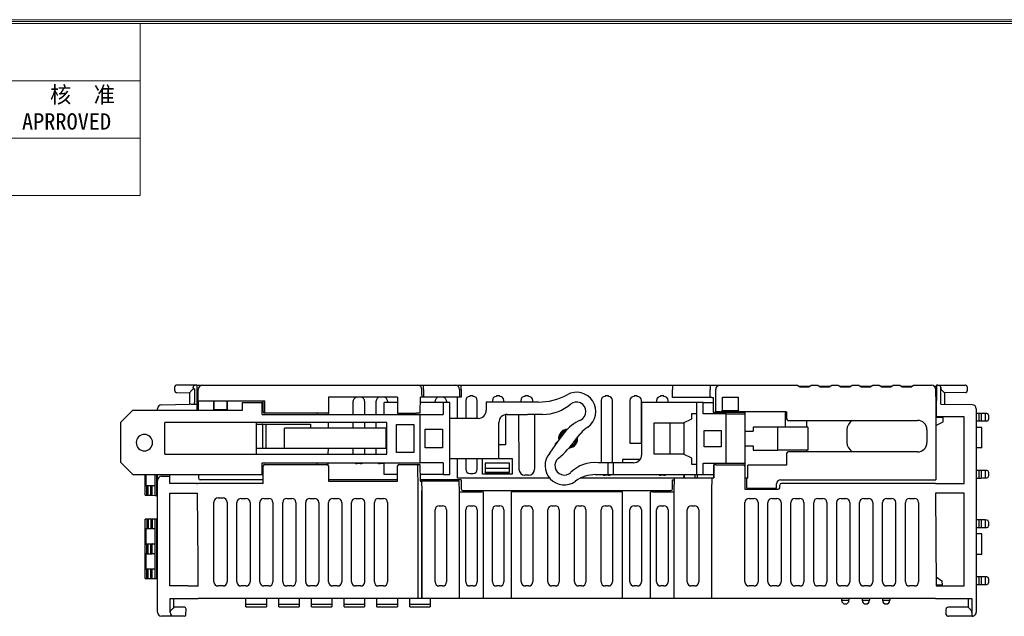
# Model space of a CAD drawing. Header units: millimetres. Extents: x 0 to 427, y 0 to 299.
# Tile 32 of 38: x 90 to 210, y 222 to 295. Entities that reach past the tile are written whole.
import ezdxf
from ezdxf.enums import TextEntityAlignment as Align

# ---------------------------------------------------------------- set-up
doc = ezdxf.new("R2010")
doc.units = ezdxf.units.MM
doc.header["$MEASUREMENT"] = 0
doc.layers.add('Layer0000', color=7, linetype='Continuous', lineweight=25)
doc.layers.add('细实线层', color=7, linetype='Continuous', lineweight=18)
doc.styles.add('鸿蒙CAD', font='txt')

# ---------------------------------------------------------------- blocks, each defined once
blk = doc.blocks.new('Plastic_A3')
at = {"layer": '细实线层'}
for p, q in [((229.71, 629.56), (648.26, 629.56)), ((229.93, 629.33), (648.03, 629.33)), ((230.16, 629.11), (647.81, 629.11)), ((330.16, 608.11), (330.16, 629.11)), ((230.16, 622.11), (330.16, 622.11)), ((230.16, 615.11), (330.16, 615.11)), ((230.16, 608.11), (330.16, 608.11))]:
    blk.add_line(p, q, dxfattribs=at)
at = {"layer": '细实线层', "style": '鸿蒙CAD'}
blk.add_text('APRROVED', height=2, dxfattribs=at).set_placement((315.73, 616.14))
at = {"layer": '细实线层', "insert": (319.16, 619.18), "char_height": 2, "width": 11.9152, "attachment_point": 7, "style": '鸿蒙CAD'}
blk.add_mtext('核  准', dxfattribs=at)
at = {"layer": '细实线层', "style": '鸿蒙CAD'}
for tag, p in [('V1.0', (231.67, 610.16)), ('XXXN', (538.26, 343))]:
    blk.add_attdef(tag, p, '', height=2.5, dxfattribs=at)
for tag, height, p in [('XXXE', 2.5, (540.24, 365.07)), ('XXXC', 2.5, (573.27, 365.07)), ('XXXA', 2, (624.03, 365.07)), ('XXXG', 2.5, (497.76, 358.07)), ('mm', 2.5, (540.24, 358.07)), ('XXXD', 2.5, (573.27, 358.07)), ('XXXB', 2.5, (624.03, 358.07)), ('XXXK', 2, (514.01, 357.04)), ('XXXM', 2.5, (501.13, 341.19))]:
    blk.add_attdef(tag, text='', height=height, dxfattribs=at).set_placement(p, align=Align.CENTER)
blk.add_attdef('XXXJ', text='', height=2.5, dxfattribs=at).set_placement((503.31, 352.09), align=Align.MIDDLE_RIGHT)

msp = doc.modelspace()

# ---------------------------------------------------------------- linework, layer by layer
for p, q in [((186.23, 245.38), (186.23, 242.58)), ((178.78, 237.93), (178.78, 239.13))]:
    msp.add_line(p, q)
at = {"layer": 'Layer0000', "color": 7, "linetype": 'Continuous', "lineweight": 25}
for p, q in [((108.92, 249.81), (108.92, 250.28)), ((109.17, 250.48), (109.12, 250.48)), ((111.46, 250.48), (109.17, 250.48)), ((111.17, 250.21), (111.17, 250.28)), ((111.62, 250.48), (111.46, 250.48)), ((111.62, 250.48), (111.63, 248.38)), ((111.62, 250.48), (112.29, 250.48)), ((112.29, 250.48), (138.17, 250.48)), ((138.17, 250.48), (138.62, 250.48)), ((138.62, 250.48), (139.32, 250.48)), ((139.32, 250.48), (143.22, 250.48)), ((139.32, 249.98), (139.32, 250.48)), ((143.22, 250.48), (143.72, 250.48)), ((143.23, 250.48), (143.22, 250.48)), ((143.72, 250.48), (143.92, 250.48)), ((143.92, 250.48), (169.72, 250.48)), ((143.92, 249.98), (143.92, 250.48)), ((169.72, 250.48), (170.42, 250.48)), ((169.72, 250.48), (169.72, 249.98)), ((170.42, 250.48), (174.32, 250.48)), ((174.32, 250.48), (175.02, 250.48)), ((174.32, 250.48), (174.32, 249.98)), ((175.02, 250.48), (175.05, 250.48)), ((175.05, 250.48), (175.47, 250.48)), ((175.47, 250.48), (184.97, 250.48)), ((184.97, 250.48), (185.27, 250.28)), ((186.44, 250.33), (185.19, 250.33)), ((185.27, 250.28), (186.37, 250.28)), ((186.37, 250.28), (186.67, 250.48)), ((186.67, 250.48), (187.47, 250.48)), ((187.47, 250.48), (187.77, 250.28)), ((188.94, 250.33), (187.69, 250.33)), ((187.77, 250.28), (188.87, 250.28)), ((188.87, 250.28), (189.17, 250.48)), ((189.17, 250.48), (189.97, 250.48)), ((189.97, 250.48), (190.27, 250.28)), ((191.44, 250.33), (190.19, 250.33)), ((190.27, 250.28), (191.37, 250.28)), ((191.37, 250.28), (191.67, 250.48)), ((191.67, 250.48), (192.47, 250.48)), ((192.47, 250.48), (192.77, 250.28)), ((193.94, 250.33), (192.69, 250.33)), ((192.77, 250.28), (193.87, 250.28)), ((193.87, 250.28), (194.17, 250.48)), ((194.17, 250.48), (194.97, 250.48)), ((194.97, 250.48), (195.27, 250.28)), ((196.44, 250.33), (195.19, 250.33)), ((195.27, 250.28), (196.37, 250.28)), ((196.37, 250.28), (196.67, 250.48)), ((196.67, 250.48), (197.47, 250.48)), ((197.47, 250.48), (197.77, 250.28)), ((198.94, 250.33), (197.69, 250.33)), ((197.77, 250.28), (198.87, 250.28)), ((198.87, 250.28), (199.17, 250.48)), ((199.17, 250.48), (201.37, 250.48)), ((201.95, 250.33), (201.73, 250.33)), ((201.95, 250.48), (201.92, 246.72)), ((202.1, 250.48), (201.95, 250.48)), ((202.1, 250.48), (205.47, 250.48)), ((202.47, 250.2), (202.47, 250.28)), ((202.47, 248.18), (202.47, 250.2)), ((205.52, 250.48), (205.47, 250.48)), ((205.72, 250.28), (205.72, 249.82)), ((109.12, 249.61), (109.17, 249.6)), ((109.17, 249.6), (110.72, 249.58)), ((110.72, 249.58), (111.05, 249.91)), ((110.72, 249.58), (110.72, 248.38)), ((111.05, 249.91), (111.13, 249.98)), ((111.34, 250.04), (111.34, 248.38)), ((111.78, 249.33), (111.79, 249.98)), ((111.78, 248.53), (111.78, 249.33)), ((127.72, 249.03), (127.71, 247.08)), ((136.12, 249.03), (127.72, 249.03)), ((136.12, 249.03), (136.13, 247.08)), ((138.92, 247.08), (138.93, 249.03)), ((139.11, 249.03), (138.93, 249.03)), ((139.12, 249.33), (139.11, 249.98)), ((139.12, 249.33), (139.11, 249.03)), ((139.12, 249.03), (139.11, 249.03)), ((139.32, 249.03), (139.12, 249.03)), ((139.32, 249.98), (139.32, 249.33)), ((139.32, 249.33), (139.32, 249.03)), ((143.41, 249.03), (139.32, 249.03)), ((143.52, 249.03), (143.41, 249.03)), ((143.47, 246.43), (143.47, 249.03)), ((143.72, 249.03), (143.52, 249.03)), ((143.72, 249.98), (143.72, 249.03)), ((143.92, 249.03), (143.72, 249.03)), ((143.92, 249.98), (143.92, 249.03)), ((144.97, 249.18), (144.97, 249.13)), ((145.37, 249.18), (144.97, 249.18)), ((145.37, 249.13), (145.37, 249.18)), ((148.22, 249.18), (148.22, 249.13)), ((148.62, 249.18), (148.22, 249.18)), ((148.62, 249.13), (148.62, 249.18)), ((151.69, 249.18), (151.69, 249.13)), ((152.14, 249.18), (151.69, 249.18)), ((152.14, 249.13), (152.14, 249.18)), ((161.49, 249.18), (161.49, 249.13)), ((161.89, 249.18), (161.49, 249.18)), ((161.89, 249.13), (161.89, 249.18)), ((165.02, 249.18), (165.02, 249.13)), ((165.42, 249.18), (165.02, 249.18)), ((165.42, 249.13), (165.42, 249.18)), ((168.27, 249.18), (168.27, 249.13)), ((168.67, 249.18), (168.27, 249.18)), ((168.67, 249.13), (168.67, 249.18)), ((169.72, 248.98), (169.72, 249.98)), ((169.92, 248.98), (169.72, 248.98)), ((170.12, 248.99), (169.92, 248.98)), ((172.17, 248.99), (170.12, 248.99)), ((174.32, 249), (172.17, 248.99)), ((174.32, 249), (174.32, 249.98)), ((174.52, 249), (174.32, 249)), ((174.52, 249), (174.55, 249)), ((174.55, 249), (174.69, 249)), ((174.69, 249), (174.69, 247.21)), ((175, 247.25), (175, 249.98)), ((175.82, 249.03), (177.77, 249.03)), ((175.82, 248.25), (175.82, 249.03)), ((177.77, 248.25), (177.77, 249.03)), ((201.88, 249.18), (201.86, 238.95)), ((201.88, 249.18), (201.87, 249.98)), ((201.88, 249.1), (201.88, 249.18)), ((202.5, 249.99), (202.59, 249.91)), ((202.59, 249.91), (202.92, 249.58)), ((205.52, 249.62), (202.92, 249.58)), ((202.92, 249.58), (202.92, 248.18)), ((205.47, 249.62), (205.52, 249.62)), ((107.31, 248.11), (110.72, 248.17)), ((110.72, 248.38), (110.71, 248.17)), ((110.92, 248.18), (111.34, 248.18)), ((111.34, 248.18), (111.34, 248.38)), ((111.34, 248.18), (111.64, 248.18)), ((111.63, 248.38), (111.64, 248.18)), ((111.63, 248.18), (111.63, 247.43)), ((113.63, 248.53), (111.78, 248.53)), ((111.78, 248.53), (111.79, 247.43)), ((115.41, 248.53), (113.63, 248.53)), ((113.71, 247.43), (113.71, 248.53)), ((113.72, 248.53), (113.72, 247.43)), ((115.32, 247.43), (115.32, 248.53)), ((115.33, 248.53), (115.33, 247.43)), ((119.92, 248.53), (115.41, 248.53)), ((117.22, 247.43), (117.22, 248.38)), ((117.22, 248.38), (119.62, 248.38)), ((119.62, 248.38), (119.72, 248.38)), ((119.62, 246.93), (119.62, 248.38)), ((119.72, 247.28), (119.72, 248.53)), ((119.92, 247.08), (119.92, 248.53)), ((130.72, 246.93), (130.72, 248.53)), ((132.12, 248.53), (132.12, 246.93)), ((133.52, 246.93), (133.52, 248.53)), ((134.52, 246.93), (134.52, 248.38)), ((136.13, 248.38), (134.52, 248.38)), ((134.92, 248.53), (134.92, 248.38)), ((141.72, 248.38), (138.93, 248.38)), ((140.72, 248.38), (140.72, 248.53)), ((142.52, 248.38), (141.72, 248.38)), ((141.72, 248.38), (141.72, 246.93)), ((142.12, 248.53), (142.12, 248.38)), ((142.52, 239.58), (142.52, 248.38)), ((144.47, 248.63), (144.47, 246.43)), ((145.87, 246.43), (145.87, 248.63)), ((152.02, 248.43), (146.97, 248.43)), ((146.97, 248.43), (146.97, 247.43)), ((147.72, 248.63), (147.72, 248.43)), ((149.12, 248.43), (149.12, 248.63)), ((151.19, 248.63), (151.19, 248.43)), ((152.62, 248.43), (152.02, 248.43)), ((153.34, 248.43), (152.62, 248.43)), ((152.64, 248.43), (152.64, 248.63)), ((160.99, 248.63), (160.99, 241.03)), ((162.39, 241.03), (162.39, 248.63)), ((164.52, 248.63), (164.52, 243.43)), ((165.92, 243.43), (165.92, 248.63)), ((165.97, 242.03), (165.97, 248.38)), ((172.67, 248.38), (165.97, 248.38)), ((167.77, 248.63), (167.77, 248.38)), ((169.17, 248.38), (169.17, 248.63)), ((172.67, 239.58), (172.67, 248.38)), ((173.47, 248.38), (172.67, 248.38)), ((173.47, 246.98), (173.47, 248.38)), ((173.47, 248.38), (174.69, 248.38)), ((175.82, 247.42), (175.82, 248.25)), ((177.77, 247.42), (177.77, 248.25)), ((202.47, 248.18), (206.33, 248.12)), ((103.82, 247.43), (102.32, 245.93)), ((103.82, 247.43), (117.22, 247.43)), ((106.82, 247.43), (106.82, 247.61)), ((115.32, 247.47), (113.72, 247.47)), ((119.62, 246.93), (138.92, 246.93)), ((127.71, 247.08), (119.92, 247.08)), ((126.32, 247.08), (126.32, 246.93)), ((127.71, 246.93), (127.71, 247.08)), ((136.13, 247.08), (138.43, 247.08)), ((138.63, 247.08), (138.43, 247.08)), ((138.92, 247.08), (138.63, 247.08)), ((138.92, 246.93), (141.72, 246.93)), ((138.92, 241.03), (138.92, 246.93)), ((149.34, 246.91), (149.34, 243.2)), ((149.52, 246.93), (152.02, 246.93)), ((150.98, 240.23), (150.97, 246.93)), ((152.62, 246.93), (152.02, 246.93)), ((153.86, 246.93), (152.62, 246.93)), ((152.87, 246.93), (152.86, 240.23)), ((172.07, 246.38), (172.07, 247.03)), ((172.07, 247.03), (172.67, 247.03)), ((176.27, 246.98), (173.47, 246.98)), ((174.69, 247.21), (175, 247.25)), ((174.69, 247.21), (178.57, 247.21)), ((175, 247.25), (175, 247.25)), ((175.59, 247.25), (175, 247.25)), ((175.62, 247.22), (175.59, 247.25)), ((177.97, 247.22), (175.62, 247.22)), ((175.82, 247.42), (177.77, 247.42)), ((176.27, 240.98), (176.27, 246.98)), ((176.27, 246.98), (178.57, 246.98)), ((178, 247.25), (177.97, 247.22)), ((183.65, 247.25), (178, 247.25)), ((178.57, 247.21), (178.57, 247.23)), ((178.57, 247.21), (178.57, 246.98)), ((178.57, 246.98), (178.57, 240.98)), ((183.62, 247.23), (183.52, 247.13)), ((183.52, 245.38), (183.52, 247.13)), ((183.62, 247.23), (183.65, 247.25)), ((183.65, 247.25), (183.65, 246.4)), ((202.77, 246.53), (201.87, 246.53)), ((201.92, 246.72), (202.01, 246.63)), ((205.32, 246.63), (202.01, 246.63)), ((202.01, 246.63), (202.01, 246.53)), ((202.77, 246.02), (202.77, 246.53)), ((205.32, 238.5), (205.32, 246.63)), ((206.82, 247.62), (206.82, 222.78)), ((206.92, 247.04), (206.82, 247.04)), ((207.12, 247.04), (206.92, 247.04)), ((207.27, 247.04), (207.12, 247.04)), ((207.12, 247.04), (207.12, 246.11)), ((207.42, 247.04), (207.27, 247.04)), ((207.62, 247.04), (207.42, 247.04)), ((207.42, 247.04), (207.42, 246.11)), ((207.72, 247.04), (207.62, 247.04)), ((207.92, 247.04), (207.72, 247.04)), ((208.12, 247.03), (207.92, 247.04)), ((207.92, 247.04), (207.92, 246.12)), ((208.32, 246.83), (208.32, 246.32)), ((102.32, 245.93), (102.32, 241.08)), ((134.82, 245.93), (107.72, 245.93)), ((107.72, 242.08), (107.72, 245.93)), ((118.92, 242.08), (118.92, 245.93)), ((118.92, 245.73), (119.68, 245.73)), ((119.69, 245.73), (119.79, 245.73)), ((119.69, 242.78), (119.69, 245.73)), ((119.79, 245.73), (119.91, 245.73)), ((119.91, 245.73), (125.52, 245.73)), ((119.91, 245.73), (120.04, 245.72)), ((120.04, 245.72), (120.04, 242.78)), ((125.49, 245.69), (125.52, 245.73)), ((125.52, 245.73), (125.52, 245.23)), ((127.7, 245.23), (127.7, 245.93)), ((130.72, 245.23), (130.72, 245.93)), ((132.12, 245.93), (132.12, 245.23)), ((133.52, 245.23), (133.52, 245.93)), ((134.82, 242.08), (134.82, 245.93)), ((136.02, 242.28), (136.02, 245.68)), ((136.02, 245.68), (138.12, 245.68)), ((138.12, 245.68), (138.12, 242.28)), ((145.97, 246.43), (142.52, 246.43)), ((148.52, 241.53), (148.52, 245.93)), ((167.47, 245.88), (171.07, 245.88)), ((167.47, 242.08), (167.47, 245.88)), ((169.39, 245.88), (169.39, 242.08)), ((171.07, 245.88), (172.07, 246.38)), ((171.14, 242.04), (171.16, 245.92)), ((182.57, 245.38), (179.57, 245.38)), ((179.57, 245.38), (179.57, 244.88)), ((182.57, 242.58), (182.57, 245.38)), ((186.23, 245.38), (182.57, 245.38)), ((183.85, 246.2), (199.64, 246.2)), ((186.1, 246.18), (186.1, 245.38)), ((201.87, 245.58), (202.77, 246.02)), ((206.92, 246.11), (206.82, 246.11)), ((207.48, 245.33), (206.82, 245.33)), ((207.12, 246.11), (206.92, 246.11)), ((207.27, 246.11), (207.12, 246.11)), ((207.42, 246.11), (207.27, 246.11)), ((207.62, 246.12), (207.42, 246.11)), ((207.48, 242.83), (207.48, 245.33)), ((207.72, 246.12), (207.62, 246.12)), ((207.92, 246.12), (207.72, 246.12)), ((208.12, 246.12), (207.92, 246.12)), ((122.32, 242.78), (122.32, 245.23)), ((134.72, 245.23), (122.32, 245.23)), ((134.72, 245.23), (134.72, 242.78)), ((139.52, 245.13), (141.62, 245.13)), ((139.52, 242.83), (139.52, 245.13)), ((141.62, 245.13), (141.62, 242.83)), ((156.5, 244.68), (155.71, 243.67)), ((156.01, 244.23), (155.97, 244.27)), ((156.67, 244.98), (156.71, 244.94)), ((158.56, 244.62), (158.16, 244.23)), ((158.56, 244.62), (158.51, 244.63)), ((158.54, 244.66), (158.56, 244.62)), ((173.57, 244.98), (175.67, 244.98)), ((173.57, 242.98), (173.57, 244.98)), ((175.67, 244.98), (175.67, 242.98)), ((178.57, 244.88), (179.57, 244.88)), ((191.02, 245.03), (191.02, 243.52)), ((200.79, 245.05), (200.79, 243.5)), ((149.34, 243.2), (148.52, 243.2)), ((155.71, 243.67), (154.71, 242.2)), ((155.39, 243.33), (155.64, 243.58)), ((155.39, 243.33), (155.46, 243.31)), ((157.24, 243), (157.27, 242.97)), ((157.98, 243.68), (157.94, 243.72)), ((164.52, 243.43), (165.92, 243.43)), ((165.92, 243.43), (165.97, 243.38)), ((175.67, 242.98), (173.57, 242.98)), ((178.57, 243.08), (179.57, 243.08)), ((179.57, 243.08), (179.57, 242.58)), ((107.72, 242.08), (134.82, 242.08)), ((119.63, 242.78), (118.92, 242.78)), ((119.69, 242.78), (119.63, 242.78)), ((119.79, 242.78), (119.69, 242.78)), ((119.96, 242.78), (119.79, 242.78)), ((122.32, 242.78), (119.96, 242.78)), ((120.04, 242.78), (119.96, 242.78)), ((122.32, 242.8), (120.04, 242.78)), ((134.72, 242.78), (122.32, 242.78)), ((127.68, 242.08), (127.69, 242.78)), ((130.72, 242.08), (130.72, 242.78)), ((132.12, 242.78), (132.12, 242.08)), ((133.52, 242.08), (133.52, 242.78)), ((138.12, 242.28), (136.02, 242.28)), ((141.62, 242.83), (139.52, 242.83)), ((171.07, 242.08), (167.47, 242.08)), ((172.07, 241.58), (171.07, 242.08)), ((179.57, 242.58), (182.57, 242.58)), ((186.23, 242.58), (182.57, 242.58)), ((183.65, 242.15), (183.65, 240.75)), ((199.64, 242.35), (183.85, 242.35)), ((186.1, 242.58), (186.1, 242.37)), ((207.48, 242.83), (206.82, 242.83)), ((102.32, 241.08), (103.82, 239.58)), ((119.62, 241.03), (138.92, 241.03)), ((119.62, 239.58), (119.62, 241.03)), ((119.72, 238.5), (119.74, 240.63)), ((119.94, 240.83), (127.5, 240.83)), ((126.32, 240.83), (126.32, 241.03)), ((127.68, 240.72), (127.68, 241.03)), ((127.7, 240.63), (127.72, 238.78)), ((131.62, 240.92), (131.22, 240.92)), ((134.42, 240.92), (134.02, 240.92)), ((134.52, 239.58), (134.52, 241.03)), ((136.12, 238.78), (136.14, 240.63)), ((136.34, 240.83), (138.57, 240.83)), ((138.57, 240.83), (138.85, 240.83)), ((138.57, 240.83), (138.62, 237.73)), ((138.85, 240.83), (138.85, 240.83)), ((138.85, 240.83), (138.89, 238.78)), ((141.72, 241.03), (138.92, 241.03)), ((141.72, 241.03), (141.72, 239.58)), ((142.52, 241.53), (148.52, 241.53)), ((143.47, 239.13), (143.47, 241.53)), ((144.47, 241.53), (144.47, 240.23)), ((145.87, 240.23), (145.87, 241.53)), ((146.52, 239.62), (146.51, 241.53)), ((146.84, 240.98), (146.83, 240.34)), ((149.8, 240.98), (146.84, 240.98)), ((148.52, 241.53), (150.13, 241.53)), ((149.81, 240.34), (149.8, 240.98)), ((150.13, 241.53), (150.12, 239.62)), ((161.87, 241.03), (160.63, 241.03)), ((161.87, 239.58), (161.87, 241.03)), ((162.47, 241.03), (161.87, 241.03)), ((164.97, 241.03), (162.47, 241.03)), ((162.47, 241.03), (162.47, 239.58)), ((165.77, 241.43), (163.62, 241.43)), ((163.62, 241.43), (163.62, 241.03)), ((172.07, 240.83), (172.07, 241.58)), ((172.67, 240.83), (172.07, 240.83)), ((173.47, 240.98), (176.27, 240.98)), ((173.47, 239.58), (173.47, 240.98)), ((174.75, 239.18), (174.78, 240.78)), ((174.78, 240.78), (174.75, 239.18)), ((174.78, 240.78), (174.78, 240.78)), ((175.07, 240.78), (174.78, 240.78)), ((175.07, 240.78), (178.35, 240.78)), ((176.27, 240.98), (178.57, 240.98)), ((178.55, 240.58), (178.57, 237.78)), ((178.57, 240.98), (178.57, 240.08)), ((183.65, 240.75), (178.9, 240.75)), ((178.9, 239.13), (178.9, 240.75)), ((103.82, 239.58), (119.62, 239.58)), ((105.32, 237.05), (105.32, 239.58)), ((105.38, 239.58), (105.38, 238.23)), ((106.52, 237.04), (106.52, 239.58)), ((106.72, 237.04), (106.72, 239.58)), ((106.82, 238.87), (106.82, 239.58)), ((107.32, 239.37), (108.32, 239.37)), ((108.32, 238.5), (108.32, 239.58)), ((111.83, 239.58), (111.83, 239.12)), ((119.73, 239.58), (119.62, 239.58)), ((136.13, 239.58), (134.52, 239.58)), ((141.72, 239.58), (138.87, 239.58)), ((141.72, 239.58), (142.52, 239.58)), ((144.97, 239.73), (145.37, 239.73)), ((150.12, 239.62), (146.52, 239.62)), ((146.83, 240.34), (146.83, 239.86)), ((149.81, 240.34), (146.83, 240.34)), ((146.83, 239.86), (149.81, 239.86)), ((146.83, 239.83), (146.83, 239.86)), ((146.83, 239.83), (149.81, 239.83)), ((149.81, 239.86), (149.81, 240.34)), ((149.81, 239.83), (149.81, 239.86)), ((152.14, 239.51), (151.69, 239.51)), ((160.32, 239.58), (161.87, 239.58)), ((161.49, 239.58), (161.49, 239.51)), ((161.89, 239.51), (161.49, 239.51)), ((161.87, 239.58), (162.47, 239.58)), ((161.89, 239.58), (161.89, 239.51)), ((162.47, 239.58), (172.67, 239.58)), ((168.27, 239.58), (168.27, 239.51)), ((168.67, 239.51), (168.27, 239.51)), ((168.67, 239.58), (168.67, 239.51)), ((171.12, 239.18), (171.13, 239.58)), ((171.13, 239.58), (171.13, 239.18)), ((172.44, 239.58), (172.44, 239.18)), ((172.67, 239.58), (173.47, 239.58)), ((172.71, 239.58), (172.71, 239.18)), ((173.47, 239.58), (174.75, 239.58)), ((178.55, 240.06), (178.57, 240.08)), ((207.06, 240.09), (206.82, 240.09)), ((207.12, 240.09), (207.06, 240.09)), ((207.27, 240.09), (207.12, 240.09)), ((207.12, 240.09), (207.12, 239.16)), ((207.42, 240.09), (207.27, 240.09)), ((207.62, 240.09), (207.42, 240.09)), ((207.42, 240.09), (207.42, 239.16)), ((207.72, 240.09), (207.62, 240.09)), ((207.92, 240.08), (207.72, 240.09)), ((208.12, 240.08), (207.92, 240.08)), ((207.92, 240.08), (207.92, 239.17)), ((208.32, 239.88), (208.32, 239.37)), ((105.38, 238.23), (105.47, 238.23)), ((105.47, 238.23), (105.52, 238.23)), ((105.52, 238.23), (105.67, 238.23)), ((105.52, 237.05), (105.52, 238.23)), ((105.67, 238.23), (106.02, 238.23)), ((105.67, 237.05), (105.67, 238.23)), ((106.02, 238.23), (106.17, 238.24)), ((106.02, 237.05), (106.02, 238.23)), ((106.17, 238.24), (106.52, 238.24)), ((106.17, 237.05), (106.17, 238.24)), ((106.82, 222.78), (106.82, 238.87)), ((110.63, 238.5), (108.32, 238.5)), ((111.6, 238.5), (110.63, 238.5)), ((111.6, 238.5), (111.72, 238.5)), ((119.72, 238.5), (111.72, 238.5)), ((119.72, 238.93), (112.03, 238.93)), ((136.12, 238.93), (127.72, 238.93)), ((127.72, 238.78), (136.12, 238.78)), ((143.92, 238.93), (138.89, 238.93)), ((138.89, 238.78), (139.08, 238.78)), ((139.08, 238.78), (139.12, 237.58)), ((139.28, 238.78), (139.08, 238.78)), ((139.08, 238.78), (139.08, 238.78)), ((143.48, 238.78), (139.28, 238.78)), ((154.73, 239.13), (143.47, 239.13)), ((143.68, 238.78), (143.48, 238.78)), ((143.72, 237.52), (143.68, 238.78)), ((143.92, 238.93), (143.92, 237.83)), ((169.98, 239.13), (158.45, 239.13)), ((169.72, 237.83), (169.72, 238.93)), ((169.72, 238.93), (169.97, 238.93)), ((169.92, 237.52), (169.98, 239.18)), ((169.98, 239.18), (170.18, 239.18)), ((170.18, 239.18), (174.38, 239.18)), ((174.38, 239.18), (174.58, 239.18)), ((174.52, 237.58), (174.58, 239.18)), ((174.52, 237.58), (174.58, 239.18)), ((174.58, 239.18), (174.58, 239.18)), ((174.58, 239.18), (174.75, 239.18)), ((178.9, 239.13), (178.56, 239.13)), ((182.41, 237.93), (182.42, 238.46)), ((182.82, 237.98), (182.82, 238.3)), ((182.92, 238.95), (201.66, 238.95)), ((201.85, 238.5), (183.02, 238.5)), ((201.66, 238.95), (201.86, 238.95)), ((201.85, 238.5), (201.94, 238.5)), ((201.94, 238.5), (205.32, 238.5)), ((206.82, 239.16), (207.06, 239.16)), ((207.06, 239.16), (207.12, 239.16)), ((207.12, 239.16), (207.27, 239.16)), ((207.27, 239.16), (207.42, 239.16)), ((207.42, 239.16), (207.62, 239.17)), ((207.62, 239.17), (207.72, 239.17)), ((207.72, 239.17), (207.92, 239.17)), ((207.92, 239.17), (208.12, 239.17)), ((105.32, 237.05), (105.47, 237.05)), ((105.47, 237.05), (105.52, 237.05)), ((105.52, 237.05), (105.67, 237.05)), ((105.67, 237.05), (106.02, 237.05)), ((106.02, 237.05), (106.17, 237.05)), ((106.17, 237.05), (106.52, 237.04)), ((106.52, 237.04), (106.72, 237.04)), ((106.72, 237.04), (106.82, 237.04)), ((108.32, 232.83), (108.32, 237.3)), ((108.32, 237.3), (111.72, 237.3)), ((111.77, 228.78), (111.72, 237.3)), ((138.62, 237.73), (138.62, 224.48)), ((139.12, 237.58), (139.12, 237.58)), ((139.12, 237.58), (139.12, 224.48)), ((139.12, 224.48), (139.12, 237.58)), ((143.72, 224.48), (143.72, 237.52)), ((143.9, 237.78), (143.93, 237.78)), ((143.92, 237.48), (146.38, 237.48)), ((144.12, 237.63), (169.52, 237.63)), ((146.58, 237.47), (146.62, 237.44)), ((146.62, 224.48), (146.62, 237.44)), ((163.62, 237.48), (150.02, 237.48)), ((150.02, 237.48), (150.02, 224.48)), ((163.62, 224.48), (163.62, 237.48)), ((167.02, 237.44), (167.06, 237.47)), ((167.02, 224.48), (167.02, 237.44)), ((167.26, 237.48), (169.72, 237.48)), ((169.92, 237.52), (169.92, 237.53)), ((169.92, 224.48), (169.92, 237.52)), ((174.52, 237.58), (174.52, 237.58)), ((174.52, 224.48), (174.52, 237.58)), ((174.52, 224.48), (174.52, 237.58)), ((178.57, 237.78), (182.62, 237.78)), ((178.78, 237.93), (178.98, 237.93)), ((178.98, 237.93), (182.41, 237.93)), ((201.82, 237.3), (201.92, 225.98)), ((205.32, 237.3), (201.82, 237.3)), ((205.32, 225.98), (205.32, 237.3)), ((113.72, 226.48), (113.72, 236.23)), ((114.22, 236.73), (114.82, 236.73)), ((115.32, 236.23), (115.32, 226.48)), ((116.52, 226.48), (116.52, 236.18)), ((117.02, 236.68), (117.62, 236.68)), ((118.12, 236.18), (118.12, 226.48)), ((119.32, 226.48), (119.32, 236.18)), ((119.82, 236.68), (120.42, 236.68)), ((120.92, 236.18), (120.92, 226.48)), ((122.12, 226.48), (122.12, 236.18)), ((122.62, 236.68), (123.22, 236.68)), ((123.72, 236.18), (123.72, 226.48)), ((124.92, 226.48), (124.92, 236.18)), ((125.42, 236.68), (126.02, 236.68)), ((126.52, 236.18), (126.52, 226.48)), ((127.72, 226.48), (127.72, 236.18)), ((128.22, 236.68), (128.82, 236.68)), ((129.32, 236.18), (129.32, 226.48)), ((130.52, 226.48), (130.52, 236.18)), ((131.02, 236.68), (131.62, 236.68)), ((132.12, 236.18), (132.12, 226.48)), ((133.32, 226.48), (133.32, 236.18)), ((133.82, 236.68), (134.42, 236.68)), ((134.92, 236.18), (134.92, 226.48)), ((141.22, 235.78), (141.62, 235.78)), ((144.97, 235.78), (145.37, 235.78)), ((148.22, 235.78), (148.62, 235.78)), ((151.74, 235.78), (152.14, 235.78)), ((154.99, 235.78), (155.39, 235.78)), ((158.24, 235.78), (158.64, 235.78)), ((161.49, 235.78), (161.89, 235.78)), ((165.02, 235.78), (165.42, 235.78)), ((168.27, 235.78), (168.67, 235.78)), ((172.02, 235.78), (172.42, 235.78)), ((178.57, 226.48), (178.57, 236.18)), ((179.07, 236.68), (179.67, 236.68)), ((180.17, 236.18), (180.17, 226.48)), ((181.37, 226.48), (181.37, 236.18)), ((181.87, 236.68), (182.47, 236.68)), ((182.97, 236.18), (182.97, 226.48)), ((184.17, 226.48), (184.17, 236.18)), ((184.67, 236.68), (185.27, 236.68)), ((185.77, 236.18), (185.77, 226.48)), ((186.97, 226.48), (186.97, 236.18)), ((187.47, 236.68), (188.07, 236.68)), ((188.57, 236.18), (188.57, 226.48)), ((189.77, 226.48), (189.77, 236.18)), ((190.27, 236.68), (190.87, 236.68)), ((191.37, 236.18), (191.37, 226.48)), ((192.57, 226.48), (192.57, 236.18)), ((193.07, 236.68), (193.67, 236.68)), ((194.17, 236.18), (194.17, 226.48)), ((195.37, 226.48), (195.37, 236.18)), ((195.87, 236.68), (196.47, 236.68)), ((196.97, 236.18), (196.97, 226.48)), ((198.17, 226.48), (198.17, 236.18)), ((198.67, 236.68), (199.27, 236.68)), ((199.77, 236.18), (199.77, 226.48)), ((140.72, 226.48), (140.72, 235.28)), ((142.12, 235.28), (142.12, 226.48)), ((144.47, 226.48), (144.47, 235.28)), ((145.87, 235.28), (145.87, 226.48)), ((147.72, 226.48), (147.72, 235.28)), ((149.12, 235.28), (149.12, 226.48)), ((151.24, 226.48), (151.24, 235.28)), ((152.64, 235.28), (152.64, 226.48)), ((154.49, 226.48), (154.49, 235.28)), ((155.89, 235.28), (155.89, 226.48)), ((157.74, 226.48), (157.74, 235.28)), ((159.14, 235.28), (159.14, 226.48)), ((160.99, 226.48), (160.99, 235.28)), ((162.39, 235.28), (162.39, 226.48)), ((164.52, 226.48), (164.52, 235.28)), ((165.92, 235.28), (165.92, 226.48)), ((167.77, 226.48), (167.77, 235.28)), ((169.17, 235.28), (169.17, 226.48)), ((171.52, 226.48), (171.52, 235.28)), ((172.92, 235.28), (172.92, 226.48)), ((105.32, 226.89), (105.32, 234.13)), ((105.47, 234.13), (105.32, 234.13)), ((105.52, 234.13), (105.47, 234.13)), ((105.67, 234.13), (105.52, 234.13)), ((105.52, 234.13), (105.52, 232.95)), ((106.02, 234.13), (105.67, 234.13)), ((105.67, 234.13), (105.67, 232.95)), ((106.17, 234.14), (106.02, 234.13)), ((106.02, 234.13), (106.02, 232.95)), ((106.52, 234.14), (106.17, 234.14)), ((106.17, 234.14), (106.17, 232.95)), ((106.52, 226.88), (106.52, 234.14)), ((106.72, 234.14), (106.52, 234.14)), ((106.72, 226.88), (106.72, 234.14)), ((106.82, 234.14), (106.72, 234.14)), ((206.92, 234.04), (206.82, 234.04)), ((207.12, 234.04), (206.92, 234.04)), ((207.27, 234.04), (207.12, 234.04)), ((207.12, 234.04), (207.12, 233.11)), ((207.42, 234.04), (207.27, 234.04)), ((207.62, 234.04), (207.42, 234.04)), ((207.42, 234.04), (207.42, 233.11)), ((207.72, 234.04), (207.62, 234.04)), ((207.92, 234.04), (207.72, 234.04)), ((208.12, 234.03), (207.92, 234.04)), ((207.92, 234.04), (207.92, 233.12)), ((208.32, 233.83), (208.32, 233.32)), ((105.47, 232.95), (105.38, 232.95)), ((105.38, 232.95), (105.38, 231.1)), ((105.52, 232.95), (105.47, 232.95)), ((105.67, 232.95), (105.52, 232.95)), ((106.02, 232.95), (105.67, 232.95)), ((106.17, 232.95), (106.02, 232.95)), ((106.52, 232.94), (106.17, 232.95)), ((108.32, 225.98), (108.32, 232.83)), ((206.82, 233.11), (206.92, 233.11)), ((207.48, 232.33), (206.82, 232.33)), ((206.92, 233.11), (207.12, 233.11)), ((207.12, 233.11), (207.27, 233.11)), ((207.27, 233.11), (207.42, 233.11)), ((207.42, 233.11), (207.62, 233.12)), ((207.48, 229.83), (207.48, 232.33)), ((207.62, 233.12), (207.72, 233.12)), ((207.72, 233.12), (207.92, 233.12)), ((207.92, 233.12), (208.12, 233.12)), ((105.38, 231.1), (105.47, 231.1)), ((105.47, 231.1), (105.52, 231.1)), ((105.52, 229.92), (105.52, 231.1)), ((105.67, 231.1), (105.52, 231.1)), ((105.67, 229.92), (105.67, 231.1)), ((106.02, 231.1), (105.67, 231.1)), ((106.17, 231.11), (106.02, 231.1)), ((106.02, 229.92), (106.02, 231.1)), ((106.17, 229.92), (106.17, 231.11)), ((106.17, 231.11), (106.52, 231.11)), ((186.97, 231.38), (186.97, 231.38)), ((105.47, 229.92), (105.38, 229.92)), ((105.38, 229.92), (105.38, 228.07)), ((105.47, 229.92), (105.52, 229.92)), ((105.52, 229.92), (105.67, 229.92)), ((105.67, 229.92), (106.02, 229.92)), ((106.02, 229.92), (106.17, 229.92)), ((106.52, 229.91), (106.17, 229.92)), ((207.48, 229.83), (206.82, 229.83)), ((111.78, 225.96), (111.77, 228.78)), ((105.38, 228.07), (105.47, 228.07)), ((105.47, 228.07), (105.52, 228.07)), ((105.52, 228.07), (105.67, 228.07)), ((105.52, 226.89), (105.52, 228.07)), ((105.67, 228.07), (106.02, 228.07)), ((105.67, 226.89), (105.67, 228.07)), ((106.02, 228.07), (106.17, 228.08)), ((106.02, 226.89), (106.02, 228.07)), ((106.17, 228.08), (106.52, 228.08)), ((106.17, 226.89), (106.17, 228.08)), ((105.32, 226.89), (105.47, 226.89)), ((105.47, 226.89), (105.52, 226.89)), ((105.52, 226.89), (105.67, 226.89)), ((105.67, 226.89), (106.02, 226.89)), ((106.02, 226.89), (106.17, 226.89)), ((106.17, 226.89), (106.52, 226.88)), ((106.52, 226.88), (106.72, 226.88)), ((106.72, 226.88), (106.82, 226.88)), ((201.91, 227.08), (202.63, 226.59)), ((202.64, 226.08), (201.92, 226.08)), ((202.63, 226.59), (202.64, 226.09)), ((202.64, 226.09), (202.64, 226.08)), ((206.92, 227.09), (206.82, 227.09)), ((206.82, 226.16), (206.92, 226.16)), ((207.12, 227.09), (206.92, 227.09)), ((206.92, 226.16), (207.12, 226.16)), ((207.27, 227.09), (207.12, 227.09)), ((207.12, 227.09), (207.12, 226.16)), ((207.12, 226.16), (207.27, 226.16)), ((207.42, 227.09), (207.27, 227.09)), ((207.27, 226.16), (207.42, 226.16)), ((207.62, 227.09), (207.42, 227.09)), ((207.42, 227.09), (207.42, 226.16)), ((207.42, 226.16), (207.62, 226.17)), ((207.72, 227.09), (207.62, 227.09)), ((207.62, 226.17), (207.72, 226.17)), ((207.92, 227.08), (207.72, 227.09)), ((207.72, 226.17), (207.92, 226.17)), ((208.12, 227.08), (207.92, 227.08)), ((207.92, 227.08), (207.92, 226.17)), ((207.92, 226.17), (208.12, 226.17)), ((208.32, 226.88), (208.32, 226.37)), ((110.52, 225.98), (108.32, 225.98)), ((110.52, 225.96), (110.52, 225.98)), ((110.72, 225.96), (110.52, 225.96)), ((111.51, 225.96), (110.72, 225.96)), ((114.82, 225.98), (114.22, 225.98)), ((117.62, 225.98), (117.02, 225.98)), ((120.42, 225.98), (119.82, 225.98)), ((123.22, 225.98), (122.62, 225.98)), ((126.02, 225.98), (125.42, 225.98)), ((128.82, 225.98), (128.22, 225.98)), ((131.62, 225.98), (131.02, 225.98)), ((134.42, 225.98), (133.82, 225.98)), ((141.62, 225.98), (141.22, 225.98)), ((145.37, 225.98), (144.97, 225.98)), ((148.62, 225.98), (148.22, 225.98)), ((152.14, 225.98), (151.74, 225.98)), ((155.39, 225.98), (154.99, 225.98)), ((158.64, 225.98), (158.24, 225.98)), ((161.89, 225.98), (161.49, 225.98)), ((165.42, 225.98), (165.02, 225.98)), ((168.67, 225.98), (168.27, 225.98)), ((172.42, 225.98), (172.02, 225.98)), ((179.67, 225.98), (179.07, 225.98)), ((182.47, 225.98), (181.87, 225.98)), ((185.27, 225.98), (184.67, 225.98)), ((188.07, 225.98), (187.47, 225.98)), ((190.87, 225.98), (190.27, 225.98)), ((193.67, 225.98), (193.07, 225.98)), ((196.47, 225.98), (195.87, 225.98)), ((199.27, 225.98), (198.67, 225.98)), ((201.92, 225.98), (205.32, 225.98)), ((108.37, 222.84), (108.37, 224.43)), ((108.37, 224.43), (111.8, 224.43)), ((108.82, 223.38), (108.82, 224.43)), ((111.8, 224.43), (111.8, 224.48)), ((111.8, 224.48), (138.62, 224.48)), ((117.62, 223.7), (117.62, 224.48)), ((117.62, 223.42), (117.62, 223.7)), ((120.12, 223.7), (117.62, 223.7)), ((120.12, 224.48), (120.12, 223.7)), ((120.12, 223.7), (120.12, 223.42)), ((121.62, 223.7), (121.62, 224.48)), ((121.62, 223.42), (121.62, 223.7)), ((124.12, 223.7), (121.62, 223.7)), ((124.12, 224.48), (124.12, 223.7)), ((124.12, 223.7), (124.12, 223.42)), ((125.62, 223.7), (125.62, 224.48)), ((125.62, 223.42), (125.62, 223.7)), ((128.12, 223.7), (125.62, 223.7)), ((128.12, 224.48), (128.12, 223.7)), ((128.12, 223.7), (128.12, 223.42)), ((129.62, 223.7), (129.62, 224.48)), ((129.62, 223.42), (129.62, 223.7)), ((132.12, 223.7), (129.62, 223.7)), ((132.12, 224.48), (132.12, 223.7)), ((132.12, 223.7), (132.12, 223.42)), ((133.62, 223.7), (133.62, 224.48)), ((133.62, 223.42), (133.62, 223.7)), ((136.12, 223.7), (133.62, 223.7)), ((136.12, 224.48), (136.12, 223.7)), ((136.12, 223.7), (136.12, 223.42)), ((137.62, 223.7), (137.62, 224.48)), ((137.62, 223.42), (137.62, 223.7)), ((140.12, 223.7), (137.62, 223.7)), ((138.62, 224.48), (139.12, 224.48)), ((139.12, 224.48), (139.12, 224.48)), ((139.12, 224.48), (139.32, 224.48)), ((139.32, 224.48), (143.52, 224.48)), ((140.12, 224.48), (140.12, 223.7)), ((140.12, 223.7), (140.12, 223.42)), ((143.52, 224.48), (143.72, 224.48)), ((143.72, 224.48), (143.92, 224.48)), ((143.92, 224.48), (146.38, 224.48)), ((146.38, 224.48), (146.58, 224.48)), ((146.58, 224.48), (146.62, 224.48)), ((146.62, 224.48), (150.02, 224.48)), ((150.02, 224.48), (150.05, 224.48)), ((150.05, 224.48), (150.25, 224.48)), ((150.25, 224.48), (163.39, 224.48)), ((163.39, 224.48), (163.59, 224.48)), ((163.59, 224.48), (163.62, 224.48)), ((163.62, 224.48), (167.02, 224.48)), ((167.02, 224.48), (167.06, 224.48)), ((167.06, 224.48), (167.26, 224.48)), ((167.26, 224.48), (169.72, 224.48)), ((169.72, 224.48), (169.92, 224.48)), ((169.92, 224.48), (170.12, 224.48)), ((170.12, 224.48), (174.32, 224.48)), ((174.32, 224.48), (174.52, 224.48)), ((174.52, 224.48), (174.52, 224.48)), ((174.52, 224.48), (175.02, 224.48)), ((175.02, 224.48), (201.84, 224.48)), ((190.37, 224.48), (190.37, 224.23)), ((190.37, 224.23), (190.82, 224.23)), ((190.82, 224.23), (191.27, 224.23)), ((191.27, 224.48), (191.27, 224.23)), ((192.87, 224.48), (192.87, 224.23)), ((192.87, 224.23), (193.32, 224.23)), ((193.32, 224.23), (193.77, 224.23)), ((193.77, 224.48), (193.77, 224.23)), ((195.37, 224.48), (195.37, 224.23)), ((195.37, 224.23), (195.82, 224.23)), ((195.82, 224.23), (196.27, 224.23)), ((196.27, 224.48), (196.27, 224.23)), ((201.84, 224.48), (201.84, 224.43)), ((201.84, 224.43), (206.27, 224.43)), ((205.82, 224.43), (205.82, 223.38)), ((206.27, 224.43), (206.27, 222.75)), ((108.37, 222.76), (108.37, 222.84)), ((108.37, 222.76), (108.37, 222.74)), ((108.72, 223.28), (108.39, 222.95)), ((108.82, 223.38), (108.72, 223.28)), ((110.11, 223.38), (108.82, 223.38)), ((110.29, 222.47), (110.31, 223.17)), ((117.62, 223.42), (120.12, 223.42)), ((121.62, 223.42), (124.12, 223.42)), ((125.62, 223.42), (128.12, 223.42)), ((129.62, 223.42), (132.12, 223.42)), ((133.62, 223.42), (136.12, 223.42)), ((137.62, 223.42), (140.12, 223.42)), ((203.15, 222.47), (203.13, 223.17)), ((205.82, 223.38), (203.33, 223.38)), ((205.91, 223.29), (205.82, 223.38)), ((206.24, 222.96), (205.91, 223.29)), ((206.27, 222.75), (206.27, 222.48)), ((108.58, 222.28), (107.32, 222.28)), ((109.99, 222.28), (108.58, 222.28)), ((110.09, 222.28), (109.99, 222.28)), ((203.35, 222.28), (203.44, 222.28)), ((206.32, 222.28), (203.44, 222.28))]:
    msp.add_line(p, q, dxfattribs=at)
for centre, radius, start, end in [((109.12, 250.28), 0.2, 90, 180), ((111.42, 250.22), 0.261, 81.3167, 167.1911), ((111.36, 250.23), 0.194, 186.8283, 263.867), ((112.29, 249.98), 0.5, 90, 179.7), ((138.61, 249.98), 0.498, 0.1069, 89.8083), ((143.22, 249.98), 0.5, 0, 89.023), ((175.48, 249.99), 0.484, 92.1, 181.9563), ((201.37, 249.98), 0.5, 0.21, 90), ((202.91, 250.17), 0.439, 175.1353, 203.3386), ((205.52, 250.28), 0.2, 0, 90), ((109.12, 249.81), 0.2, 180, 269), ((111.06, 250.04), 0.0871, 319.6017, 342.8039), ((131.22, 248.53), 0.497, 89.6887, 180.3115), ((131.62, 248.53), 0.5, 0.0027, 90.0239), ((134.02, 248.53), 0.497, 89.6887, 180.3115), ((134.42, 248.53), 0.497, 359.6893, 90.3112), ((141.22, 248.53), 0.497, 89.6887, 180.3115), ((141.62, 248.53), 0.497, 359.6893, 90.3112), ((144.97, 248.63), 0.5, 90.0058, 179.9942), ((145.37, 248.63), 0.5, 0.0056, 89.9942), ((148.22, 248.63), 0.5, 90.0058, 179.9942), ((148.62, 248.63), 0.5, 0.0056, 89.9942), ((151.69, 248.63), 0.5, 90.0058, 179.9942), ((152.14, 248.63), 0.5, 0.0056, 89.9942), ((153.34, 255.69), 7.26, 270, 298.9538), ((157.99, 247.28), 2.35, 305.6687, 118.9538), ((161.49, 248.63), 0.5, 90.0058, 179.9942), ((161.89, 248.63), 0.5, 0.0056, 89.9942), ((165.02, 248.63), 0.5, 90.0058, 179.9942), ((165.42, 248.63), 0.5, 0.0056, 89.9942), ((168.27, 248.63), 0.5, 90.0058, 179.9942), ((168.67, 248.63), 0.5, 0.0056, 89.9942), ((205.52, 249.82), 0.2, 271, 0), ((107.32, 247.61), 0.5, 91, 180), ((110.92, 248.38), 0.2, 180, 270), ((153.86, 252.21), 5.28, 270, 309.9572), ((157.99, 247.28), 1.15, 294.7232, 129.9572), ((206.32, 247.62), 0.497, 0, 89), ((119.92, 247.28), 0.2, 180, 270), ((145.97, 247.43), 1, 270, 0), ((149.52, 245.93), 1, 90, 180), ((175.61, 247.42), 0.202, 271.6589, 359.341), ((177.97, 247.42), 0.202, 180.659, 268.3411), ((208.12, 246.83), 0.2, 360, 89.75), ((119.69, 239.95), 5.78, 90.0325, 91.3842), ((160.73, 241.34), 5.39, 114.7232, 141.7201), ((162.92, 240.42), 6.1, 125.6687, 145.8329), ((183.85, 246.4), 0.2, 180.0205, 269.9795), ((192.37, 245.03), 1.35, 121.3085, 180.003), ((199.64, 245.05), 1.15, 359.9928, 90.0072), ((208.12, 246.32), 0.2, 270.25, 0), ((105.22, 243.48), 1, 90, 270), ((105.22, 243.48), 1, 270, 90), ((156.97, 243.98), 1.16, 93.3957, 187.689), ((156.97, 243.98), 1.05, 100.4904, 181.458), ((156.97, 243.98), 1, 104.4164, 177.931), ((156.97, 243.98), 1.16, 275.6365, 9.6962), ((156.95, 243.97), 1.68, 202.3874, 205.064), ((149.31, 249.65), 10.35, 308.6816, 325.8329), ((156.97, 243.98), 1.05, 282.3131, 3.869), ((156.97, 243.98), 1, 286.2729, 0.2678), ((192.37, 243.52), 1.35, 179.997, 238.6915), ((199.64, 243.5), 1.15, 269.9928, 0.0072), ((156.5, 240.67), 2.35, 139.379, 306.2665), ((164.97, 242.03), 1, 270, 0), ((183.85, 242.15), 0.2, 90.0205, 179.9795), ((119.94, 240.63), 0.2, 90, 179.5), ((127.5, 240.63), 0.2, 0.5, 90), ((131.21, 241.41), 0.485, 231.7907, 270.876), ((131.63, 241.41), 0.487, 269.2698, 308.1085), ((134.01, 241.41), 0.485, 231.7908, 270.8759), ((134.42, 241.46), 0.535, 269.8713, 280.5747), ((136.34, 240.63), 0.2, 90, 179.5), ((156.5, 240.67), 1.15, 128.6816, 314.4928), ((160.22, 236.89), 4.16, 84.344, 134.4928), ((178.35, 240.58), 0.2, 0.5, 90), ((107.32, 238.87), 0.5, 90, 180), ((144.97, 240.23), 0.5, 180.0054, 269.9942), ((145.37, 240.23), 0.5, 270.0054, 359.9942), ((151.69, 240.23), 0.72, 180.0574, 269.9844), ((152.14, 240.23), 0.72, 270.0152, 359.9419), ((160.32, 235.47), 4.11, 90, 126.2665), ((161.5, 240.23), 0.721, 244.6525, 269.9673), ((161.89, 240.23), 0.72, 270.0248, 295.3614), ((168.27, 240.23), 0.721, 244.6525, 269.9673), ((168.67, 240.23), 0.72, 270.0248, 295.3614), ((208.12, 239.88), 0.2, 360, 89.75), ((208.12, 239.37), 0.2, 270.25, 0), ((112.03, 239.13), 0.2, 180.3, 270), ((182.92, 238.45), 0.5, 90, 179.5005), ((183.02, 238.3), 0.2, 90, 180), ((143.87, 238.91), 1.44, 264.0097, 271.9903), ((144.12, 237.83), 0.2, 180, 270), ((146.42, 235.86), 1.62, 84.5587, 91.6453), ((167.22, 235.86), 1.62, 88.3547, 95.4413), ((169.52, 237.83), 0.2, 270, 0), ((169.77, 238.91), 1.44, 268.0097, 275.9903), ((174.47, 237.76), 0.228, 267.4029, 282.231), ((182.62, 237.98), 0.2, 270, 0), ((114.22, 236.22), 0.504, 90.4503, 179.5588), ((114.82, 236.22), 0.504, 0.45, 89.5497), ((117.02, 236.17), 0.504, 90.4492, 179.561), ((117.62, 236.17), 0.504, 0.4499, 89.5498), ((119.82, 236.17), 0.504, 90.4492, 179.561), ((120.42, 236.17), 0.504, 0.4499, 89.5498), ((122.62, 236.17), 0.504, 90.4492, 179.561), ((123.22, 236.17), 0.504, 0.4499, 89.5498), ((125.42, 236.17), 0.504, 90.4492, 179.561), ((126.02, 236.17), 0.504, 0.4503, 89.5497), ((128.22, 236.17), 0.504, 90.4503, 179.5497), ((128.82, 236.17), 0.504, 0.4499, 89.5498), ((131.02, 236.17), 0.504, 90.4492, 179.561), ((131.62, 236.17), 0.504, 0.4499, 89.5498), ((133.82, 236.17), 0.504, 90.4503, 179.5588), ((134.42, 236.17), 0.504, 0.45, 89.5497), ((141.22, 235.27), 0.504, 90.4506, 179.5497), ((141.62, 235.27), 0.504, 0.4503, 89.5497), ((144.97, 235.27), 0.504, 90.4503, 179.5497), ((145.37, 235.27), 0.504, 0.4491, 89.5497), ((148.22, 235.27), 0.504, 90.4503, 179.5497), ((148.62, 235.27), 0.504, 0.4491, 89.5497), ((151.75, 235.27), 0.504, 90.4503, 179.5497), ((152.14, 235.27), 0.504, 0.4491, 89.5497), ((155, 235.27), 0.504, 90.4503, 179.5497), ((155.39, 235.27), 0.504, 0.4491, 89.5497), ((158.25, 235.27), 0.504, 90.4503, 179.5497), ((158.64, 235.27), 0.504, 0.4491, 89.5497), ((161.5, 235.27), 0.504, 90.4503, 179.5497), ((161.89, 235.27), 0.504, 0.4491, 89.5497), ((165.02, 235.27), 0.504, 90.4503, 179.5497), ((165.42, 235.27), 0.504, 0.4491, 89.5497), ((168.27, 235.27), 0.504, 90.4503, 179.5497), ((168.67, 235.27), 0.504, 0.4491, 89.5497), ((172.02, 235.27), 0.504, 90.4503, 179.5461), ((172.42, 235.27), 0.504, 0.4503, 89.5497), ((179.07, 236.17), 0.504, 90.4503, 179.5497), ((179.67, 236.17), 0.504, 0.4503, 89.5497), ((181.87, 236.17), 0.504, 90.4503, 179.5497), ((182.47, 236.17), 0.504, 0.4503, 89.5497), ((184.67, 236.17), 0.504, 90.4503, 179.5588), ((185.27, 236.17), 0.504, 0.4499, 89.5497), ((187.47, 236.17), 0.504, 90.4501, 179.5498), ((188.07, 236.17), 0.504, 0.45, 89.5497), ((190.27, 236.17), 0.504, 90.4502, 179.5497), ((190.87, 236.17), 0.504, 0.45, 89.5497), ((193.07, 236.17), 0.504, 90.4502, 179.5497), ((193.67, 236.17), 0.504, 0.45, 89.5497), ((195.87, 236.17), 0.504, 90.4502, 179.5497), ((196.47, 236.17), 0.504, 0.45, 89.5497), ((198.67, 236.17), 0.504, 90.4503, 179.5588), ((199.27, 236.17), 0.504, 0.45, 89.5497), ((208.12, 233.83), 0.2, 0, 89.75), ((208.12, 233.32), 0.2, 270.25, 0), ((114.22, 226.48), 0.504, 180.4497, 269.5498), ((114.82, 226.48), 0.504, 270.4492, 359.5607), ((117.02, 226.48), 0.504, 180.4495, 269.5497), ((117.62, 226.48), 0.504, 270.4492, 359.5607), ((119.82, 226.48), 0.504, 180.4495, 269.5497), ((120.42, 226.48), 0.504, 270.4492, 359.5607), ((122.62, 226.48), 0.504, 180.4495, 269.5497), ((123.22, 226.48), 0.504, 270.4492, 359.5607), ((125.42, 226.48), 0.504, 180.4495, 269.5497), ((126.02, 226.48), 0.504, 270.4503, 359.5497), ((128.22, 226.48), 0.504, 180.4503, 269.5498), ((128.82, 226.48), 0.504, 270.4492, 359.5607), ((131.02, 226.48), 0.504, 180.4495, 269.5497), ((131.62, 226.48), 0.504, 270.4492, 359.5607), ((133.82, 226.48), 0.504, 180.4493, 269.5498), ((134.42, 226.48), 0.504, 270.4492, 359.5607), ((141.22, 226.48), 0.504, 180.4497, 269.5497), ((141.62, 226.48), 0.504, 270.4522, 359.5497), ((144.97, 226.48), 0.504, 180.4495, 269.5498), ((145.37, 226.48), 0.504, 270.4503, 359.5586), ((148.22, 226.48), 0.504, 180.4496, 269.5498), ((148.62, 226.48), 0.504, 270.4503, 359.5582), ((151.75, 226.48), 0.504, 180.4495, 269.5497), ((152.14, 226.48), 0.504, 270.4503, 359.5586), ((155, 226.48), 0.504, 180.4495, 269.5497), ((155.39, 226.48), 0.504, 270.4503, 359.5586), ((158.25, 226.48), 0.504, 180.4495, 269.5497), ((158.64, 226.48), 0.504, 270.4503, 359.5586), ((161.5, 226.48), 0.504, 180.4495, 269.5497), ((161.89, 226.48), 0.504, 270.4503, 359.5586), ((165.02, 226.48), 0.504, 180.4503, 269.5497), ((165.42, 226.48), 0.504, 270.4492, 359.5603), ((168.27, 226.48), 0.504, 180.4495, 269.5497), ((168.67, 226.48), 0.504, 270.4503, 359.5586), ((172.02, 226.48), 0.504, 180.4503, 269.5497), ((172.42, 226.48), 0.504, 270.45, 359.5497), ((179.07, 226.48), 0.504, 180.4503, 269.5497), ((179.67, 226.48), 0.504, 270.4492, 359.5607), ((181.87, 226.48), 0.504, 180.4503, 269.5497), ((182.47, 226.48), 0.504, 270.4492, 359.5607), ((184.67, 226.48), 0.504, 180.4493, 269.5498), ((185.27, 226.48), 0.504, 270.4503, 359.5586), ((187.47, 226.48), 0.504, 180.4493, 269.5498), ((188.07, 226.48), 0.504, 270.4503, 359.5586), ((190.27, 226.48), 0.504, 180.4495, 269.5497), ((190.87, 226.48), 0.504, 270.4503, 359.5586), ((193.07, 226.48), 0.504, 180.4495, 269.5497), ((193.67, 226.48), 0.504, 270.4503, 359.5586), ((195.87, 226.48), 0.504, 180.4495, 269.5497), ((196.47, 226.48), 0.504, 270.4503, 359.5586), ((198.67, 226.48), 0.504, 180.4495, 269.5497), ((199.27, 226.48), 0.504, 270.4503, 359.5586), ((208.12, 226.88), 0.2, 360, 89.75), ((208.12, 226.37), 0.2, 270.25, 360), ((111.56, 208.68), 17.28, 89.2628, 90.1655), ((190.82, 224.23), 0.45, 180, 270), ((190.82, 224.23), 0.45, 270, 0), ((193.32, 224.23), 0.45, 180, 270), ((193.32, 224.23), 0.45, 270, 0), ((195.82, 224.23), 0.45, 180, 270), ((195.82, 224.23), 0.45, 270, 0), ((107.32, 222.78), 0.5, 180, 270), ((108.58, 222.85), 0.21, 152.6655, 184.6353), ((108.88, 222.77), 0.508, 183.4185, 216.259), ((107.96, 222.06), 0.653, 19.2196, 39.3348), ((110.09, 222.48), 0.2, 270.3249, 357.6765), ((110.11, 223.17), 0.202, 358.5839, 88.0833), ((203.33, 223.18), 0.2, 91.9167, 182), ((203.35, 222.48), 0.2, 181.9961, 270.0026), ((205.83, 222.79), 0.439, 355.1354, 23.3387), ((206.67, 222.64), 0.437, 202.2857, 214.6762), ((206.32, 222.78), 0.5, 285.7479, 0), ((206.6, 222.65), 0.385, 222.4317, 248.0303), ((206.32, 222.78), 0.5, 270.1692, 285.7507)]:
    msp.add_arc(centre, radius, start, end, dxfattribs=at)
msp.add_rational_spline([(202.47, 250.28), (202.47, 250.48), (202.1, 250.48)], [1, 0.707106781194, 1], degree=2, dxfattribs=at)
msp.add_open_spline([(111.14, 250.01), (111.15, 250.04), (111.21, 250.08), (111.3, 250.05), (111.34, 250.04)], degree=3, knots=[0, 0, 0, 0, 0.579999, 1, 1, 1, 1], dxfattribs=at)

# ---------------------------------------------------------------- block references
at = {"layer": '细实线层'}
msp.add_blockref('Plastic_A3', (-225.46, -334.44), dxfattribs=at)

doc.saveas('drawing.dxf')
